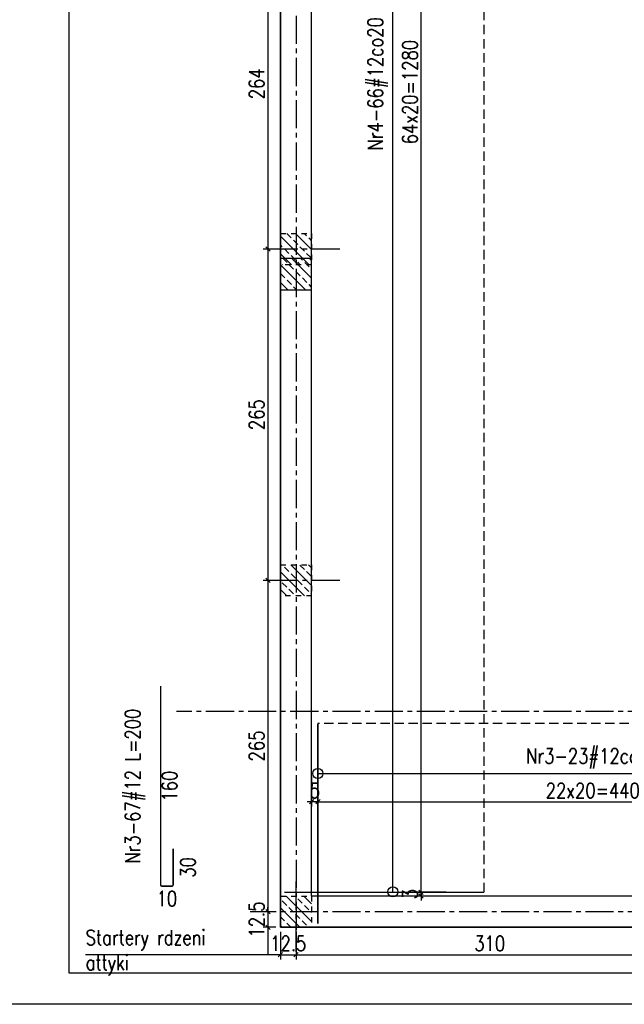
# Model space of a CAD drawing. Extents: x 1815904 to 1900213, y -29904 to -15054.
# Tile 5 of 11: x 1837758 to 1842597, y -29904 to -22028. Entities that reach past the tile are written whole.
import ezdxf

# ---------------------------------------------------------------- set-up
doc = ezdxf.new("R2010")
doc.units = 0
doc.header["$LTSCALE"] = 300
doc.header["$PDMODE"] = 1
for name, pattern in [('CENTER2', [1.125, 0.75, -0.125, 0.125, -0.125]), ('DASHED2', [0.375, 0.25, -0.125]), ('PRZERYWANA', [0.282222, 0.141111, -0.141111])]:
    doc.linetypes.add(name, pattern=pattern)
doc.layers.get('0').update_dxf_attribs({"linetype": 'CONTINUOUS'})
doc.layers.get('Defpoints').update_dxf_attribs({"linetype": 'CONTINUOUS'})
for name, color, linetype in [('11 - opisy TXT2', 4, 'CONTINUOUS'), ('111 - opisy TXT3', 2, 'CONTINUOUS'), ('2 - linie odniesienia opisy', 8, 'CONTINUOUS'), ('33 - linia 2', 3, 'CONTINUOUS'), ('44 - osie 2', 6, 'CENTER2'), ('55 - cienka przerywana 2', 1, 'DASHED2'), ('555 - cienka przerywana 3', 1, 'PRZERYWANA')]:
    doc.layers.add(name, color=color, linetype=linetype)
doc.styles.add('TXT2', font='simplex.shx', dxfattribs={"width": 0.8, "height": 120})
doc.dimstyles.new('R1 - centymetry', dxfattribs={"dimtxt": 120, "dimasz": 35, "dimexe": 37.5, "dimexo": 37.5, "dimgap": 20, "dimtad": 0, "dimdec": 0, "dimlfac": 0.1, "dimzin": 0, "dimdsep": 46, "dimtxsty": 'TXT2', "dimblk1": 'OBLIQUE', "dimblk2": 'OBLIQUE', "dimsah": 1, "dimcen": -1.5, "dimdle": 25, "dimclrt": 4, "dimadec": 0, "dimazin": 0, "dimtfac": 0.75, "dimtdec": 0, "dimtix": 1, "dimtmove": 2, "dimatfit": 3, "dimldrblk": 'OBLIQUE', "dimfxl": 200, "dimfxlon": 1, "dimtvp": 0.75, "dimtolj": 1, "dimtzin": 0, "dimarcsym": 0})
doc.dimstyles.new('wym zbr', dxfattribs={"dimtxt": 60, "dimasz": 35, "dimexe": 37.5, "dimexo": 37.5, "dimgap": 0.75, "dimtad": 0, "dimdec": 0, "dimlfac": 0.1, "dimzin": 0, "dimdsep": 46, "dimtxsty": 'TXT2', "dimblk1": 'OBLIQUE', "dimblk2": 'OBLIQUE', "dimsah": 1, "dimcen": -1.5, "dimdle": 25, "dimse1": 1, "dimse2": 1, "dimsd1": 1, "dimsd2": 1, "dimclrt": 4, "dimadec": 0, "dimazin": 0, "dimtfac": 0.75, "dimtdec": 0, "dimtix": 1, "dimtmove": 2, "dimatfit": 3, "dimldrblk": 'OBLIQUE', "dimfxl": 200, "dimfxlon": 1, "dimtvp": 0.75, "dimtolj": 1, "dimtzin": 0, "dimarcsym": 0})
doc.dimstyles.new('wym_plyta', dxfattribs={"dimtxt": 120, "dimasz": 2, "dimexe": 17.5, "dimexo": 37.5, "dimgap": 1.5, "dimtad": 0, "dimdec": 0, "dimlfac": 0.1, "dimzin": 0, "dimdsep": 46, "dimtxsty": 'TXT2', "dimblk": 'kolo wym', "dimcen": -3, "dimdle": 12.5, "dimse1": 1, "dimse2": 1, "dimclrt": 4, "dimadec": 0, "dimazin": 0, "dimtfac": 0.75, "dimtdec": 0, "dimtix": 1, "dimtmove": 2, "dimatfit": 3, "dimldrblk": 'OBLIQUE', "dimfxl": 1, "dimtvp": 0.75, "dimtolj": 1, "dimtzin": 0, "dimarcsym": 0})
pattern_1 = [(135, (2913495.26, 312561.3), (70.710678, 70.710678), []), (135, (2913424.55, 312561.3), (70.710678, 70.710678), [50, -25])]

# ---------------------------------------------------------------- blocks, each defined once
blk = doc.blocks.new('G$CAF9F38F7')
at = {"layer": '2 - linie odniesienia opisy', "transparency": 33554687}
h = blk.add_hatch(dxfattribs=at)
h.set_pattern_fill('ANSI33', color=256, scale=400, angle=180)
h.set_pattern_definition(pattern_1)
h.paths.add_polyline_path([(-8670, 5050), (-8920, 5050), (-8920, 5300), (-8670, 5300)])
h = blk.add_hatch(dxfattribs=at)
h.set_pattern_fill('ANSI33', color=256, scale=400, angle=180)
h.set_pattern_definition(pattern_1)
h.paths.add_polyline_path([(-8670, 2400), (-8920, 2400), (-8920, 2650), (-8670, 2650)])
h = blk.add_hatch(dxfattribs=at)
h.set_pattern_fill('ANSI33', color=256, scale=400, angle=180)
h.set_pattern_definition(pattern_1)
h.paths.add_polyline_path([(-8670, -250), (-8920, -250), (-8920, 0), (-8670, 0)])
at = {"layer": '44 - osie 2'}
for points in [[(-8443.9, 5175), (-9037.8, 5175)], [(-8443.9, 2525), (-9037.8, 2525)], [(-8795, -446.5), (-8795, 147.5)]]:
    blk.add_lwpolyline(points, dxfattribs=at)
at = {"layer": '555 - cienka przerywana 3'}
for points in [[(-8670, 5050), (-8920, 5050), (-8920, 5300), (-8670, 5300), (-8670, 5050)], [(-8670, 2400), (-8920, 2400), (-8920, 2650), (-8670, 2650), (-8670, 2400)], [(-8670, -250), (-8920, -250), (-8920, 0), (-8670, 0), (-8670, -250)]]:
    blk.add_lwpolyline(points, close=True, dxfattribs=at)
blk = doc.blocks.new('_OBLIQUE')
at = {"color": 0, "linetype": 'ByBlock'}
blk.add_line((-0.5, -0.5), (0.5, 0.5), dxfattribs=at)
blk = doc.blocks.new('*D61')
at = {"layer": '2 - linie odniesienia opisy', "color": 0, "lineweight": -2, "transparency": 16777216}
for p, q in [((1839807.2, -21219.5), (1839706.8, -21219.5)), ((1839744.3, -21194.5), (1839744.3, -23888)), ((1839807.2, -23863), (1839706.8, -23863))]:
    blk.add_line(p, q, dxfattribs=at)
at = {"layer": 'Defpoints', "color": 0, "transparency": 16777216}
for p in [(1839844.7, -21219.5), (1839744.3, -23863), (1839844.7, -23863)]:
    blk.add_point(p, dxfattribs=at)
at = {"layer": '2 - linie odniesienia opisy', "color": 0, "lineweight": -2, "transparency": 16777216, "xscale": 35, "yscale": 35, "zscale": 35}
for p, rotation in [((1839744.3, -21219.5), 90), ((1839744.3, -23863), 270)]:
    blk.add_blockref('_OBLIQUE', p, dxfattribs=dict(at, rotation=rotation))
at = {"layer": '2 - linie odniesienia opisy', "color": 4, "transparency": 16777216, "insert": (1839654.3, -22541.2), "char_height": 120, "attachment_point": 5, "rotation": 90, "style": 'TXT2'}
blk.add_mtext('\\A1;264', dxfattribs=at)
blk = doc.blocks.new('*D62')
at = {"layer": '2 - linie odniesienia opisy', "color": 0, "lineweight": -2, "transparency": 16777216}
for p, q in [((1839744.3, -23838), (1839744.3, -26538)), ((1839807.2, -23863), (1839706.8, -23863)), ((1839807.2, -26513), (1839706.8, -26513))]:
    blk.add_line(p, q, dxfattribs=at)
at = {"layer": 'Defpoints', "color": 0, "transparency": 16777216}
for p in [(1839844.7, -23863), (1839744.3, -26513), (1839844.7, -26513)]:
    blk.add_point(p, dxfattribs=at)
at = {"layer": '2 - linie odniesienia opisy', "color": 0, "lineweight": -2, "transparency": 16777216, "xscale": 35, "yscale": 35, "zscale": 35}
for p, rotation in [((1839744.3, -23863), 90), ((1839744.3, -26513), 270)]:
    blk.add_blockref('_OBLIQUE', p, dxfattribs=dict(at, rotation=rotation))
at = {"layer": '2 - linie odniesienia opisy', "color": 4, "transparency": 16777216, "insert": (1839654.3, -25188), "char_height": 120, "attachment_point": 5, "rotation": 90, "style": 'TXT2'}
blk.add_mtext('\\A1;265', dxfattribs=at)
blk = doc.blocks.new('*D63')
at = {"layer": '2 - linie odniesienia opisy', "color": 0, "lineweight": -2, "transparency": 16777216}
for p, q in [((1839807.2, -26513), (1839706.8, -26513)), ((1839744.3, -26488), (1839744.3, -29188)), ((1839807.2, -29163), (1839706.8, -29163))]:
    blk.add_line(p, q, dxfattribs=at)
at = {"layer": 'Defpoints', "color": 0, "transparency": 16777216}
for p in [(1839844.7, -26513), (1839744.3, -29163), (1839844.7, -29163)]:
    blk.add_point(p, dxfattribs=at)
at = {"layer": '2 - linie odniesienia opisy', "color": 0, "lineweight": -2, "transparency": 16777216, "xscale": 35, "yscale": 35, "zscale": 35}
for p, rotation in [((1839744.3, -26513), 90), ((1839744.3, -29163), 270)]:
    blk.add_blockref('_OBLIQUE', p, dxfattribs=dict(at, rotation=rotation))
at = {"layer": '2 - linie odniesienia opisy', "color": 4, "transparency": 16777216, "insert": (1839654.3, -27838), "char_height": 120, "attachment_point": 5, "rotation": 90, "style": 'TXT2'}
blk.add_mtext('\\A1;265', dxfattribs=at)
blk = doc.blocks.new('*D64')
at = {"layer": '2 - linie odniesienia opisy', "color": 0, "lineweight": -2, "transparency": 16777216}
for p, q in [((1839744.3, -29163), (1839744.3, -29128)), ((1839807.2, -29163), (1839706.8, -29163)), ((1839744.3, -29163), (1839744.3, -29288)), ((1839807.2, -29288), (1839706.8, -29288)), ((1839744.3, -29288), (1839744.3, -29323))]:
    blk.add_line(p, q, dxfattribs=at)
at = {"layer": 'Defpoints', "color": 0, "transparency": 16777216}
for p in [(1839844.7, -29163), (1839744.3, -29288), (1839844.7, -29288)]:
    blk.add_point(p, dxfattribs=at)
at = {"layer": '2 - linie odniesienia opisy', "color": 0, "lineweight": -2, "transparency": 16777216, "xscale": 35, "yscale": 35, "zscale": 35}
for p, rotation in [((1839744.3, -29163), 270), ((1839744.3, -29288), 90)]:
    blk.add_blockref('_OBLIQUE', p, dxfattribs=dict(at, rotation=rotation))
at = {"layer": '2 - linie odniesienia opisy', "color": 4, "transparency": 16777216, "insert": (1839654.3, -29225.5), "char_height": 120, "attachment_point": 5, "rotation": 90, "style": 'TXT2'}
blk.add_mtext('\\A1;12.5', dxfattribs=at)
blk = doc.blocks.new('*D65')
at = {"layer": '2 - linie odniesienia opisy', "color": 0, "lineweight": -2, "transparency": 16777216}
for p, q in [((1839844.7, -29325.5), (1839844.7, -29545)), ((1839969.7, -29325.5), (1839969.7, -29545)), ((1839844.7, -29507.5), (1839809.7, -29507.5)), ((1839844.7, -29507.5), (1839969.7, -29507.5)), ((1839969.7, -29507.5), (1840004.7, -29507.5))]:
    blk.add_line(p, q, dxfattribs=at)
at = {"layer": 'Defpoints', "color": 0, "transparency": 16777216}
for p in [(1839844.7, -29288), (1839969.7, -29288), (1839969.7, -29507.5)]:
    blk.add_point(p, dxfattribs=at)
at = {"layer": '2 - linie odniesienia opisy', "color": 0, "lineweight": -2, "transparency": 16777216, "xscale": 35, "yscale": 35, "zscale": 35}
blk.add_blockref('_OBLIQUE', (1839844.7, -29507.5), dxfattribs=at)
at = {"layer": '2 - linie odniesienia opisy', "color": 0, "lineweight": -2, "transparency": 16777216, "xscale": 35, "yscale": 35, "zscale": 35, "rotation": 180}
blk.add_blockref('_OBLIQUE', (1839969.7, -29507.5), dxfattribs=at)
at = {"layer": '2 - linie odniesienia opisy', "color": 4, "transparency": 16777216, "insert": (1839907.2, -29417.5), "char_height": 120, "attachment_point": 5, "style": 'TXT2'}
blk.add_mtext('\\A1;12.5', dxfattribs=at)
blk = doc.blocks.new('*D66')
at = {"layer": '2 - linie odniesienia opisy', "color": 0, "lineweight": -2, "transparency": 16777216}
for p, q in [((1839969.7, -29325.5), (1839969.7, -29545)), ((1843069.7, -29325.5), (1843069.7, -29545)), ((1839944.7, -29507.5), (1843094.7, -29507.5))]:
    blk.add_line(p, q, dxfattribs=at)
at = {"layer": 'Defpoints', "color": 0, "transparency": 16777216}
for p in [(1839969.7, -29288), (1843069.7, -29288), (1843069.7, -29507.5)]:
    blk.add_point(p, dxfattribs=at)
at = {"layer": '2 - linie odniesienia opisy', "color": 0, "lineweight": -2, "transparency": 16777216, "xscale": 35, "yscale": 35, "zscale": 35, "rotation": 180}
blk.add_blockref('_OBLIQUE', (1839969.7, -29507.5), dxfattribs=at)
at = {"layer": '2 - linie odniesienia opisy', "color": 0, "lineweight": -2, "transparency": 16777216, "xscale": 35, "yscale": 35, "zscale": 35}
blk.add_blockref('_OBLIQUE', (1843069.7, -29507.5), dxfattribs=at)
at = {"layer": '2 - linie odniesienia opisy', "color": 4, "transparency": 16777216, "insert": (1841519.7, -29417.5), "char_height": 120, "attachment_point": 5, "style": 'TXT2'}
blk.add_mtext('\\A1;310', dxfattribs=at)
blk = doc.blocks.new('kolo wym')
at = {"layer": '2 - linie odniesienia opisy'}
blk.add_circle((0, 0), 20.3, dxfattribs=at)
blk = doc.blocks.new('*D96')
at = {"layer": '2 - linie odniesienia opisy', "color": 0, "lineweight": -2, "transparency": 16777216}
blk.add_line((1840146.7, -28058), (1844542.7, -28058), dxfattribs=at)
at = {"layer": 'Defpoints', "color": 0, "transparency": 16777216}
for p in [(1844544.7, -28058), (1840144.7, -28283.8), (1844544.7, -28764.7)]:
    blk.add_point(p, dxfattribs=at)
at = {"layer": '2 - linie odniesienia opisy', "color": 0, "lineweight": -2, "transparency": 16777216, "xscale": 2, "yscale": 2, "zscale": 2, "rotation": 180}
blk.add_blockref('kolo wym', (1840144.7, -28058), dxfattribs=at)
at = {"layer": '2 - linie odniesienia opisy', "color": 0, "lineweight": -2, "transparency": 16777216, "xscale": 2, "yscale": 2, "zscale": 2}
blk.add_blockref('kolo wym', (1844544.7, -28058), dxfattribs=at)
at = {"layer": '2 - linie odniesienia opisy', "color": 4, "transparency": 16777216, "insert": (1842344.7, -27938), "char_height": 120, "attachment_point": 5, "style": 'TXT2'}
blk.add_mtext('\\A1;Nr3-23#12co20', dxfattribs=at)
blk = doc.blocks.new('*D97')
at = {"layer": '2 - linie odniesienia opisy', "color": 0, "lineweight": -2, "transparency": 16777216}
for p, q in [((1840144.7, -28383.8), (1840144.7, -28246.3)), ((1844544.7, -28383.8), (1844544.7, -28246.3)), ((1840119.7, -28283.8), (1844569.7, -28283.8))]:
    blk.add_line(p, q, dxfattribs=at)
at = {"layer": 'Defpoints', "color": 0, "transparency": 16777216}
for p in [(1844544.7, -28283.8), (1840144.7, -29009.2), (1844544.7, -29009.2)]:
    blk.add_point(p, dxfattribs=at)
at = {"layer": '2 - linie odniesienia opisy', "color": 0, "lineweight": -2, "transparency": 16777216, "xscale": 35, "yscale": 35, "zscale": 35, "rotation": 180}
blk.add_blockref('_OBLIQUE', (1840144.7, -28283.8), dxfattribs=at)
at = {"layer": '2 - linie odniesienia opisy', "color": 0, "lineweight": -2, "transparency": 16777216, "xscale": 35, "yscale": 35, "zscale": 35}
blk.add_blockref('_OBLIQUE', (1844544.7, -28283.8), dxfattribs=at)
at = {"layer": '2 - linie odniesienia opisy', "color": 4, "transparency": 16777216, "insert": (1842344.7, -28193.8), "char_height": 120, "attachment_point": 5, "style": 'TXT2'}
blk.add_mtext('\\A1;22x20=440', dxfattribs=at)
blk = doc.blocks.new('*D99')
at = {"layer": '2 - linie odniesienia opisy', "color": 0, "lineweight": -2, "transparency": 16777216}
for p, q in [((1840094.7, -28083.8), (1840094.7, -28321.3)), ((1840144.7, -28083.8), (1840144.7, -28321.3)), ((1840094.7, -28283.8), (1840059.7, -28283.8)), ((1840144.7, -28283.8), (1840094.7, -28283.8)), ((1840144.7, -28283.8), (1840179.7, -28283.8))]:
    blk.add_line(p, q, dxfattribs=at)
at = {"layer": 'Defpoints', "color": 0, "transparency": 16777216}
for p in [(1840094.7, -27658), (1840144.7, -27658), (1840094.7, -28283.8)]:
    blk.add_point(p, dxfattribs=at)
at = {"layer": '2 - linie odniesienia opisy', "color": 0, "lineweight": -2, "transparency": 16777216, "xscale": 35, "yscale": 35, "zscale": 35}
blk.add_blockref('_OBLIQUE', (1840094.7, -28283.8), dxfattribs=at)
at = {"layer": '2 - linie odniesienia opisy', "color": 0, "lineweight": -2, "transparency": 16777216, "xscale": 35, "yscale": 35, "zscale": 35, "rotation": 180}
blk.add_blockref('_OBLIQUE', (1840144.7, -28283.8), dxfattribs=at)
at = {"layer": '2 - linie odniesienia opisy', "color": 4, "transparency": 16777216, "insert": (1840119.7, -28193.8), "char_height": 120, "attachment_point": 5, "style": 'TXT2'}
blk.add_mtext('\\A1;5', dxfattribs=at)
blk = doc.blocks.new('*D104')
at = {"layer": 'Defpoints', "color": 0, "transparency": 16777216}
for p in [(1838886.1, -27359), (1838936.1, -28959), (1839047.2, -28959)]:
    blk.add_point(p, dxfattribs=at)
at = {"layer": '2 - linie odniesienia opisy', "color": 4, "transparency": 16777216, "insert": (1838957.2, -28159), "char_height": 120, "attachment_point": 5, "rotation": 90, "style": 'TXT2'}
blk.add_mtext('\\A1;160', dxfattribs=at)
blk = doc.blocks.new('*D105')
at = {"layer": 'Defpoints', "color": 0, "transparency": 16777216}
for p in [(1838986.1, -28659), (1838936.1, -28959), (1839194.1, -28959)]:
    blk.add_point(p, dxfattribs=at)
at = {"layer": '2 - linie odniesienia opisy', "color": 4, "transparency": 16777216, "insert": (1839104.1, -28809), "char_height": 120, "attachment_point": 5, "rotation": 90, "style": 'TXT2'}
blk.add_mtext('\\A1;30', dxfattribs=at)
blk = doc.blocks.new('*D106')
at = {"layer": 'Defpoints', "color": 0, "transparency": 16777216}
for p in [(1838886.1, -28659), (1838986.1, -28659), (1838886.1, -29148.8)]:
    blk.add_point(p, dxfattribs=at)
at = {"layer": '2 - linie odniesienia opisy', "color": 4, "transparency": 16777216, "insert": (1838936.1, -29058.8), "char_height": 120, "attachment_point": 5, "style": 'TXT2'}
blk.add_mtext('\\A1;10', dxfattribs=at)
blk = doc.blocks.new('*D107')
at = {"layer": 'Defpoints', "color": 0, "transparency": 16777216}
for p in [(1838886.1, -27359), (1838802, -28959), (1838936.1, -28959)]:
    blk.add_point(p, dxfattribs=at)
at = {"layer": '2 - linie odniesienia opisy', "color": 4, "transparency": 16777216, "insert": (1838682, -28159), "char_height": 120, "attachment_point": 5, "rotation": 90, "style": 'TXT2'}
blk.add_mtext('\\A1;Nr3-67#12 L={\\A1;200}', dxfattribs=at)
blk = doc.blocks.new('*D108')
at = {"layer": '2 - linie odniesienia opisy', "color": 0, "lineweight": -2, "transparency": 16777216}
blk.add_line((1840745.1, -29002.4), (1840745.1, -16080), dxfattribs=at)
at = {"layer": 'Defpoints', "color": 0, "transparency": 16777216}
for p in [(1840745.1, -16078), (1841451.8, -16078), (1840970.9, -29004.4)]:
    blk.add_point(p, dxfattribs=at)
at = {"layer": '2 - linie odniesienia opisy', "color": 0, "lineweight": -2, "transparency": 16777216, "xscale": 2, "yscale": 2, "zscale": 2}
for p, rotation in [((1840745.1, -16078), 90), ((1840745.1, -29004.4), 270)]:
    blk.add_blockref('kolo wym', p, dxfattribs=dict(at, rotation=rotation))
at = {"layer": '2 - linie odniesienia opisy', "color": 4, "transparency": 16777216, "insert": (1840625.1, -22541.2), "char_height": 120, "attachment_point": 5, "rotation": 90, "style": 'TXT2'}
blk.add_mtext('\\A1;Nr4-66#12co20', dxfattribs=at)
blk = doc.blocks.new('*D109')
at = {"layer": '2 - linie odniesienia opisy', "color": 0, "lineweight": -2, "transparency": 16777216}
for p, q in [((1841070.9, -16208), (1840933.4, -16208)), ((1840970.9, -29033), (1840970.9, -16183)), ((1841070.9, -29008), (1840933.4, -29008))]:
    blk.add_line(p, q, dxfattribs=at)
at = {"layer": 'Defpoints', "color": 0, "transparency": 16777216}
for p in [(1840970.9, -16208), (1841474.7, -16208), (1841474.7, -29008)]:
    blk.add_point(p, dxfattribs=at)
at = {"layer": '2 - linie odniesienia opisy', "color": 0, "lineweight": -2, "transparency": 16777216, "xscale": 35, "yscale": 35, "zscale": 35}
for p, rotation in [((1840970.9, -16208), 90), ((1840970.9, -29008), 270)]:
    blk.add_blockref('_OBLIQUE', p, dxfattribs=dict(at, rotation=rotation))
at = {"layer": '2 - linie odniesienia opisy', "color": 4, "transparency": 16777216, "insert": (1840880.9, -22608), "char_height": 120, "attachment_point": 5, "rotation": 90, "style": 'TXT2'}
blk.add_mtext('\\A1;64x20=1280', dxfattribs=at)
blk = doc.blocks.new('*D110')
at = {"layer": '2 - linie odniesienia opisy', "color": 0, "lineweight": -2, "transparency": 16777216}
for p, q in [((1840970.9, -29008), (1840970.9, -28973)), ((1841170.9, -29008), (1840933.4, -29008)), ((1841170.9, -29038), (1840933.4, -29038)), ((1840970.9, -29008), (1840970.9, -29038)), ((1840970.9, -29038), (1840970.9, -29073))]:
    blk.add_line(p, q, dxfattribs=at)
at = {"layer": 'Defpoints', "color": 0, "transparency": 16777216}
for p in [(1840970.9, -29038), (1841474.7, -29008), (1841498.9, -29038)]:
    blk.add_point(p, dxfattribs=at)
at = {"layer": '2 - linie odniesienia opisy', "color": 0, "lineweight": -2, "transparency": 16777216, "xscale": 35, "yscale": 35, "zscale": 35}
for p, rotation in [((1840970.9, -29008), 270), ((1840970.9, -29038), 90)]:
    blk.add_blockref('_OBLIQUE', p, dxfattribs=dict(at, rotation=rotation))
at = {"layer": '2 - linie odniesienia opisy', "color": 4, "transparency": 16777216, "insert": (1840880.9, -29023), "char_height": 120, "attachment_point": 5, "rotation": 90, "style": 'TXT2'}
blk.add_mtext('\\A1;3', dxfattribs=at)
blk = doc.blocks.new('A$C6F0046A3')
at = {"layer": '44 - osie 2'}
for p, q in [((-125, 460), (-125, -13490)), ((10179.3, -11518.5), (-1081.6, -11518.5)), ((10179.3, -13118.5), (-492.6, -13118.5))]:
    blk.add_line(p, q, dxfattribs=at)

msp = doc.modelspace()

# ---------------------------------------------------------------- hatches: boundary and pattern name
at = {"layer": '2 - linie odniesienia opisy', "transparency": 33554687}
h = msp.add_hatch(dxfattribs=at)
h.set_pattern_fill('ANSI33', color=256, scale=400, angle=180)
h.set_pattern_definition([(135, (4775256.9, 266561.74), (70.710678, 70.710678), []), (135, (4775186.19, 266561.74), (70.710678, 70.710678), [50, -25])])
h.paths.add_polyline_path([(1839844.7, -24188.7), (1840094.7, -24188.7), (1840094.7, -23938.7), (1839844.7, -23938.7)])

# ---------------------------------------------------------------- linework, layer by layer
at = {"layer": '111 - opisy TXT3'}
msp.add_lwpolyline([(1838153.5, -29653.9), (1838153.5, -15303.9), (1857653.5, -15303.9), (1857653.5, -29653.9)], close=True, dxfattribs=at)
at = {"layer": '2 - linie odniesienia opisy'}
for p, q in [((1839744.3, -29323), (1839744.3, -29507.5)), ((1839809.7, -29507.5), (1838284.3, -29507.5))]:
    msp.add_line(p, q, dxfattribs=at)
for points in [[(1836903.5, -29903.9), (1836903.5, -15053.9), (1857903.5, -15053.9), (1857903.5, -29903.9)], [(1839844.7, -24188.7), (1840094.7, -24188.7), (1840094.7, -23938.7), (1839844.7, -23938.7)]]:
    msp.add_lwpolyline(points, close=True, dxfattribs=at)
msp.add_lwpolyline([(1839844.7, -15794.5), (1839844.7, -29288), (1844844.7, -29288), (1844844.7, -28938), (1844594.7, -28938), (1844594.7, -29038), (1840094.7, -29038), (1840094.7, -19089.4)], dxfattribs=at)
at = {"layer": '2 - linie odniesienia opisy', "const_width": 12}
msp.add_lwpolyline([(1838886.1, -27359), (1838886.1, -28947, 0.414214), (1838898.1, -28959), (1838974.1, -28959, 0.414214), (1838986.1, -28947), (1838986.1, -28659)], format="xyb", dxfattribs=at)
for points in [[(1840144.7, -27658), (1840144.7, -29258)], [(1841474.7, -29008), (1839874.7, -29008)]]:
    msp.add_lwpolyline(points, dxfattribs=at)
at = {"layer": '33 - linia 2'}
msp.add_lwpolyline([(1839844.7, -15794.5), (1849014.7, -15794.5), (1849014.7, -29288), (1839844.7, -29288)], close=True, dxfattribs=at)
at = {"layer": '55 - cienka przerywana 2'}
for p, q in [((1841474.7, -29008), (1841474.7, -16078)), ((1844544.7, -27658), (1840144.7, -27658))]:
    msp.add_line(p, q, dxfattribs=at)

# ---------------------------------------------------------------- block references
at = {"layer": '2 - linie odniesienia opisy'}
for name, p in [('A$C6F0046A3', (1840094.7, -16044.5)), ('G$CAF9F38F7', (1848764.7, -29038))]:
    msp.add_blockref(name, p, dxfattribs=at)

# ---------------------------------------------------------------- texts
at = {"layer": '11 - opisy TXT2', "insert": (1831490.3, -22279.4), "char_height": 120, "width": 4333.355, "attachment_point": 1, "style": 'TXT2'}
msp.add_mtext('\\pi-360,l360,t360;{\\H1.5x;\\C2;UWAGI:\\P}1.^IRysunek rozpatrywać łącznie z projektem architektury, opisem technicznym konstrukcji oraz pozostałymi opracowaniami branżowymi.\\P2.^IBeton należy zagęszczać mechanicznie.\\P3.^IPręty rozdzielcze łączyć na zakład min.40cm.\\P4.^IOtulina zbrojenia 2.5cm.\\P5.^IPręty na zakładach układać mijankowo.', dxfattribs=at)
at = {"layer": '11 - opisy TXT2', "insert": (1838286.6, -29309.9), "char_height": 120, "attachment_point": 1, "style": 'TXT2'}
msp.add_mtext_dynamic_manual_height_columns('Startery rdzeni attyki', width=1076.005, gutter_width=600, heights=[0], dxfattribs=at)

# ---------------------------------------------------------------- dimensions: what is measured, and where the dimension line sits
at = {"layer": '2 - linie odniesienia opisy'}
for base, p1, p2, angle, text, dimstyle, override, picture, middle in [((1840745.1, -16078), (1840970.9, -29004.4), (1841451.8, -16078), 90, 'Nr4-66#12co20', 'wym_plyta', {"dimtxsty": 'TXT2', "dimldrblk": 'OBLIQUE', "dimtolj": 1}, '*D108', (1840625.1, -22541.2)), ((1840970.9, -16208), (1841474.7, -29008), (1841474.7, -16208), 90, '64x20=<>', 'R1 - centymetry', {"dimlfac": 0.1, "dimtxsty": 'TXT2', "dimfxl": 100, "dimtolj": 1}, '*D109', (1840880.9, -22608)), ((1838802, -28959), (1838886.1, -27359), (1838936.1, -28959), 270, 'Nr3-67#12 L={\\A1;200}', 'wym zbr', {"dimtxsty": 'TXT2', "dimtolj": 1}, '*D107', (1838682, -28159)), ((1839744.3, -29288), (1839844.7, -29163), (1839844.7, -29288), 90, '12.5', 'R1 - centymetry', {"dimlfac": 0.1, "dimtxsty": 'TXT2', "dimtolj": 1}, '*D64', (1839654.3, -29225.5))]:
    dim = msp.add_linear_dim(base=base, p1=p1, p2=p2, angle=angle, text=text, dimstyle=dimstyle, override=override, dxfattribs=at)
    dim.commit()
    dim.dimension.update_dxf_attribs({"geometry": picture, "text_midpoint": middle})
for base, p1, p2, dimstyle, override, picture, middle in [((1839744.3, -23863), (1839844.7, -21219.5), (1839844.7, -23863), 'R1 - centymetry', {"dimlfac": 0.1}, '*D61', (1839654.3, -22541.2)), ((1839744.3, -26513), (1839844.7, -23863), (1839844.7, -26513), 'R1 - centymetry', {"dimlfac": 0.1}, '*D62', (1839654.3, -25188)), ((1839744.3, -29163), (1839844.7, -26513), (1839844.7, -29163), 'R1 - centymetry', {"dimlfac": 0.1}, '*D63', (1839654.3, -27838)), ((1839047.2, -28959), (1838886.1, -27359), (1838936.1, -28959), 'wym zbr', {"dimtxsty": 'TXT2', "dimldrblk": 'OBLIQUE'}, '*D104', (1838957.2, -28159)), ((1840970.9, -29038), (1841474.7, -29008), (1841498.9, -29038), 'R1 - centymetry', {"dimlfac": 0.1}, '*D110', (1840880.9, -29023))]:
    dim = msp.add_linear_dim(base=base, p1=p1, p2=p2, angle=90, dimstyle=dimstyle, override=override, dxfattribs=at)
    dim.commit()
    dim.dimension.update_dxf_attribs({"geometry": picture, "text_midpoint": middle})
for base, p1, p2, dimstyle, override, picture, middle in [((1840094.7, -28283.8), (1840144.7, -27658), (1840094.7, -27658), 'R1 - centymetry', {"dimlfac": 0.1}, '*D99', (1840119.7, -28193.8)), ((1838886.1, -29148.8), (1838986.1, -28659), (1838886.1, -28659), 'wym zbr', {"dimtxsty": 'TXT2', "dimldrblk": 'OBLIQUE'}, '*D106', (1838936.1, -29058.8)), ((1843069.7, -29507.5), (1839969.7, -29288), (1843069.7, -29288), 'R1 - centymetry', {"dimlfac": 0.1}, '*D66', (1841519.7, -29417.5))]:
    dim = msp.add_linear_dim(base=base, p1=p1, p2=p2, dimstyle=dimstyle, override=override, dxfattribs=at)
    dim.commit()
    dim.dimension.update_dxf_attribs({"geometry": picture, "text_midpoint": middle})
for base, p1, p2, text, dimstyle, override, picture, middle in [((1844544.7, -28058), (1840144.7, -28283.8), (1844544.7, -28764.7), 'Nr3-23#12co20', 'wym_plyta', {"dimtxsty": 'TXT2', "dimldrblk": 'OBLIQUE', "dimtolj": 1}, '*D96', (1842344.7, -27938)), ((1844544.7, -28283.8), (1840144.7, -29009.2), (1844544.7, -29009.2), '22x20=<>', 'R1 - centymetry', {"dimlfac": 0.1, "dimtxsty": 'TXT2', "dimfxl": 100, "dimtolj": 1}, '*D97', (1842344.7, -28193.8)), ((1839969.7, -29507.5), (1839844.7, -29288), (1839969.7, -29288), '12.5', 'R1 - centymetry', {"dimlfac": 0.1, "dimtxsty": 'TXT2', "dimtolj": 1}, '*D65', (1839907.2, -29417.5))]:
    dim = msp.add_linear_dim(base=base, p1=p1, p2=p2, text=text, dimstyle=dimstyle, override=override, dxfattribs=at)
    dim.commit()
    dim.dimension.update_dxf_attribs({"geometry": picture, "text_midpoint": middle})
dim = msp.add_linear_dim(base=(1839194.1, -28959), p1=(1838986.1, -28659), p2=(1838936.1, -28959), angle=90, dimstyle='wym zbr', dxfattribs=at)
dim.commit()
dim.dimension.update_dxf_attribs({"geometry": '*D105', "text_midpoint": (1839104.1, -28809)})

doc.saveas('drawing.dxf')
